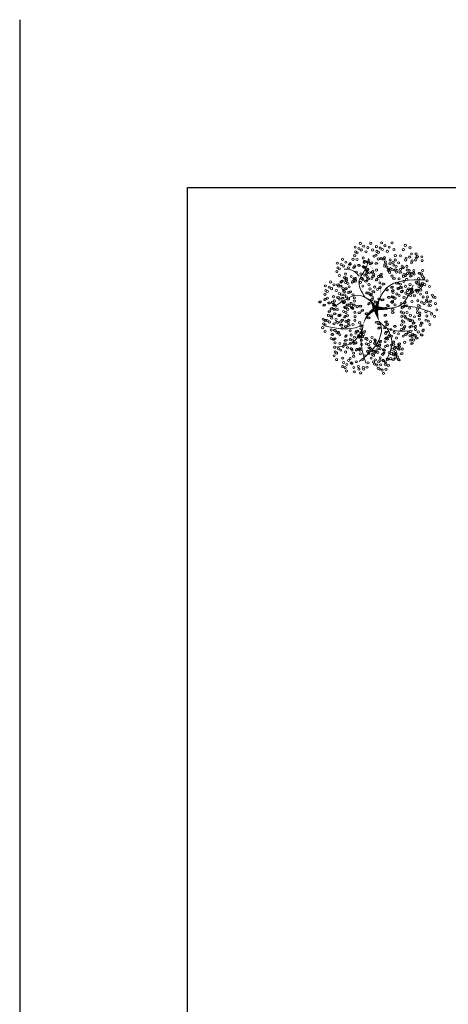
# Model space of a CAD drawing. Header units: millimetres. Extents: x 2152 to 2451, y 445 to 514.
# Tile 3 of 23: x 2152 to 2168, y 475 to 510. Entities that reach past the tile are written whole.
import ezdxf

# ---------------------------------------------------------------- set-up
doc = ezdxf.new("R2010")
doc.units = ezdxf.units.MM
doc.layers.add('01 - Vegetación', color=3, linetype='Continuous', lineweight=0)
doc.layers.add('Cotas', color=3, linetype='Continuous')

# ---------------------------------------------------------------- blocks, each defined once
blk = doc.blocks.new('17')
at = {"layer": '01 - Vegetación'}
for points in [[(4495.84, 1680.23, 1.33, 0.0221, 0.199177), (4489.97, 1684.48, 0.0221, 0.0221, 1.224983)], [(4496.02, 1680.23, 1.33, 0.0221, 0.286986), (4500.47, 1683.82, 0.0221, 0.0221, -1.494927)], [(4497.07, 1679.43, 0.133, 0.0221, 0.381476), (4512.91, 1682.47, 0.0221, 0.0221, -1.841687)], [(4496.02, 1679.76, 1.77, 0.0221, 0), (4491.39, 1678.53, 0.0221, 0.0221, 0)], [(4496.02, 1679.66, 1.77, 0.0221, 0), (4500.28, 1678.15, 0.0221, 0.0221, 0)], [(4496.4, 1679.85, 1.77, 0.0221, 0.074947), (4496.4, 1672.95, 0.0221, 0.0221, 0.762797)]]:
    blk.add_lwpolyline(points, format="xyseb", dxfattribs=at)
for points in [[(4490, 1684.47), (4488.83, 1687.51), (4489.5, 1699.09)], [(4487.73, 1684.98), (4483.44, 1688.25), (4481.42, 1694.81)], [(4497.83, 1680.19), (4501.11, 1685.48), (4497.33, 1694.81)], [(4508.5, 1685.98), (4510.45, 1688), (4511.21, 1691.78)], [(4490, 1684.47), (4482.94, 1685.23), (4475.36, 1683.47)], [(4491.39, 1678.53), (4489.02, 1677.58), (4485.46, 1677.92), (4475.87, 1685.99)], [(4500.47, 1683.82), (4506.92, 1685.99), (4511.46, 1683.47), (4515.25, 1682.46)], [(4491.39, 1678.53), (4489, 1675.9), (4487.73, 1665.57)], [(4496.57, 1678.43), (4497.07, 1670.86), (4505.15, 1665.32)], [(4497.07, 1679.43), (4503.89, 1675.65), (4507.17, 1660.78)], [(4488.74, 1675.4), (4484.7, 1673.64), (4475.11, 1676.16)], [(4497.07, 1670.11), (4496.82, 1665.57), (4494.55, 1658.01)]]:
    blk.add_spline(points, degree=3, dxfattribs=at)
blk = doc.blocks.new('16')
at = {"layer": '01 - Vegetación'}
h = blk.add_hatch(color=40, dxfattribs=at)
h.set_gradient(color1=(255, 191, 0), color2=(223, 255, 127), rotation=180, centered=1, tint=1, name='INVSPHERICAL')
edge = h.paths.add_edge_path()
edge.add_ellipse((4538.847, 1678.642), major_axis=(-0.0033, 0.0777), ratio=0.578492, start_angle=0, end_angle=360, ccw=False)
edge = h.paths.add_edge_path()
edge.add_ellipse((4538.961, 1678.487), major_axis=(-0.0349, 0.0695), ratio=0.578492, start_angle=0, end_angle=360, ccw=False)
edge = h.paths.add_edge_path()
edge.add_ellipse((4538.69, 1678.926), major_axis=(-0.0594, 0.0503), ratio=0.578492, start_angle=0, end_angle=360, ccw=False)
edge = h.paths.add_edge_path()
edge.add_ellipse((4538.676, 1678.266), major_axis=(-0.0033, 0.0777), ratio=0.578492, start_angle=0, end_angle=360, ccw=False)
edge = h.paths.add_edge_path()
edge.add_ellipse((4541.23, 1679.281), major_axis=(0.0274, 0.0728), ratio=0.578492, start_angle=0, end_angle=360, ccw=False)
edge = h.paths.add_edge_path()
edge.add_ellipse((4540.829, 1679.36), major_axis=(-0.0349, 0.0695), ratio=0.578492, start_angle=0, end_angle=360, ccw=False)
edge = h.paths.add_edge_path()
edge.add_ellipse((4541.174, 1679.607), major_axis=(-0.0349, 0.0695), ratio=0.578492, start_angle=0, end_angle=360, ccw=False)
edge = h.paths.add_edge_path()
edge.add_ellipse((4541.072, 1679.421), major_axis=(0.0274, 0.0728), ratio=0.578492, start_angle=0, end_angle=360, ccw=False)
edge = h.paths.add_edge_path()
edge.add_ellipse((4540.113, 1679.632), major_axis=(-0.0349, 0.0695), ratio=0.578492, start_angle=0, end_angle=360, ccw=False)
edge = h.paths.add_edge_path()
edge.add_ellipse((4540.279, 1679.843), major_axis=(-0.0349, 0.0695), ratio=0.578492, start_angle=0, end_angle=360, ccw=False)
edge = h.paths.add_edge_path()
edge.add_ellipse((4540.165, 1679.999), major_axis=(-0.0033, 0.0777), ratio=0.578492, start_angle=0, end_angle=360, ccw=False)
edge = h.paths.add_edge_path()
edge.add_ellipse((4540.499, 1679.956), major_axis=(-0.0033, 0.0777), ratio=0.578492, start_angle=0, end_angle=360, ccw=False)
edge = h.paths.add_edge_path()
edge.add_ellipse((4540.629, 1679.513), major_axis=(-0.0594, 0.0503), ratio=0.578492, start_angle=0, end_angle=360, ccw=False)
edge = h.paths.add_edge_path()
edge.add_ellipse((4540.551, 1680.278), major_axis=(0.0274, 0.0728), ratio=0.578492, start_angle=0, end_angle=360, ccw=False)
edge = h.paths.add_edge_path()
edge.add_ellipse((4539.201, 1679.744), major_axis=(-0.0033, 0.0777), ratio=0.578492, start_angle=0, end_angle=360, ccw=False)
edge = h.paths.add_edge_path()
edge.add_ellipse((4539.14, 1679.893), major_axis=(0.0274, 0.0728), ratio=0.578492, start_angle=0, end_angle=360, ccw=False)
edge = h.paths.add_edge_path()
edge.add_ellipse((4539.208, 1680.126), major_axis=(-0.0033, 0.0777), ratio=0.578492, start_angle=0, end_angle=360, ccw=False)
edge = h.paths.add_edge_path()
edge.add_ellipse((4538.979, 1680.681), major_axis=(-0.0594, 0.0503), ratio=0.578492, start_angle=0, end_angle=360, ccw=False)
edge = h.paths.add_edge_path()
edge.add_ellipse((4538.577, 1680.728), major_axis=(-0.0033, 0.0777), ratio=0.578492, start_angle=0, end_angle=360, ccw=False)
edge = h.paths.add_edge_path()
edge.add_ellipse((4538.926, 1680.033), major_axis=(0.0274, 0.0728), ratio=0.578492, start_angle=0, end_angle=360, ccw=False)
edge = h.paths.add_edge_path()
edge.add_ellipse((4538.95, 1679.842), major_axis=(0.0274, 0.0728), ratio=0.578492, start_angle=0, end_angle=360, ccw=False)
edge = h.paths.add_edge_path()
edge.add_ellipse((4538.621, 1680.191), major_axis=(-0.0349, 0.0695), ratio=0.578492, start_angle=0, end_angle=360, ccw=False)
edge = h.paths.add_edge_path()
edge.add_ellipse((4538.328, 1680.411), major_axis=(0.0274, 0.0728), ratio=0.578492, start_angle=0, end_angle=360, ccw=False)
edge = h.paths.add_edge_path()
edge.add_ellipse((4538.283, 1680.138), major_axis=(-0.0594, 0.0503), ratio=0.578492, start_angle=0, end_angle=360, ccw=False)
edge = h.paths.add_edge_path()
edge.add_ellipse((4538.32, 1679.993), major_axis=(-0.0594, 0.0503), ratio=0.578492, start_angle=0, end_angle=360, ccw=False)
edge = h.paths.add_edge_path()
edge.add_ellipse((4538.755, 1680.687), major_axis=(-0.0033, 0.0777), ratio=0.578492, start_angle=0, end_angle=360, ccw=False)
edge = h.paths.add_edge_path()
edge.add_ellipse((4538.834, 1681.261), major_axis=(-0.0349, 0.0695), ratio=0.578492, start_angle=0, end_angle=360, ccw=False)
edge = h.paths.add_edge_path()
edge.add_ellipse((4539.054, 1681.374), major_axis=(-0.0033, 0.0777), ratio=0.578492, start_angle=0, end_angle=360, ccw=False)
edge = h.paths.add_edge_path()
edge.add_ellipse((4539.147, 1681.076), major_axis=(-0.0594, 0.0503), ratio=0.578492, start_angle=0, end_angle=360, ccw=False)
edge = h.paths.add_edge_path()
edge.add_ellipse((4539.52, 1680.541), major_axis=(-0.0033, 0.0777), ratio=0.578492, start_angle=0, end_angle=360, ccw=False)
edge = h.paths.add_edge_path()
edge.add_ellipse((4539.459, 1680.689), major_axis=(0.0274, 0.0728), ratio=0.578492, start_angle=0, end_angle=360, ccw=False)
edge = h.paths.add_edge_path()
edge.add_ellipse((4539.527, 1680.923), major_axis=(-0.0033, 0.0777), ratio=0.578492, start_angle=0, end_angle=360, ccw=False)
edge = h.paths.add_edge_path()
edge.add_ellipse((4539.265, 1681.244), major_axis=(0.0274, 0.0728), ratio=0.578492, start_angle=0, end_angle=360, ccw=False)
edge = h.paths.add_edge_path()
edge.add_ellipse((4539.188, 1677.478), major_axis=(-0.0594, 0.0503), ratio=0.578492, start_angle=0, end_angle=360, ccw=False)
edge = h.paths.add_edge_path()
edge.add_ellipse((4539.473, 1678.19), major_axis=(0.0274, 0.0728), ratio=0.578492, start_angle=0, end_angle=360, ccw=False)
edge = h.paths.add_edge_path()
edge.add_ellipse((4540.696, 1678.325), major_axis=(0.0274, 0.0728), ratio=0.578492, start_angle=0, end_angle=360, ccw=False)
edge = h.paths.add_edge_path()
edge.add_ellipse((4540.33, 1678.305), major_axis=(-0.0033, 0.0777), ratio=0.578492, start_angle=0, end_angle=360, ccw=False)
edge = h.paths.add_edge_path()
edge.add_ellipse((4540.174, 1678.307), major_axis=(-0.0033, 0.0777), ratio=0.578492, start_angle=0, end_angle=360, ccw=False)
edge = h.paths.add_edge_path()
edge.add_ellipse((4540.488, 1677.717), major_axis=(-0.0594, 0.0503), ratio=0.578492, start_angle=0, end_angle=360, ccw=False)
edge = h.paths.add_edge_path()
edge.add_ellipse((4540.676, 1677.675), major_axis=(-0.0594, 0.0503), ratio=0.578492, start_angle=0, end_angle=360, ccw=False)
edge = h.paths.add_edge_path()
edge.add_ellipse((4539.469, 1677.341), major_axis=(-0.0033, 0.0777), ratio=0.578492, start_angle=0, end_angle=360, ccw=False)
edge = h.paths.add_edge_path()
edge.add_ellipse((4539.773, 1677.406), major_axis=(-0.0594, 0.0503), ratio=0.578492, start_angle=0, end_angle=360, ccw=False)
edge = h.paths.add_edge_path()
edge.add_ellipse((4539.631, 1677.23), major_axis=(-0.0349, 0.0695), ratio=0.578492, start_angle=0, end_angle=360, ccw=False)
edge = h.paths.add_edge_path()
edge.add_ellipse((4539.445, 1677.695), major_axis=(-0.0594, 0.0503), ratio=0.578492, start_angle=0, end_angle=360, ccw=False)
edge = h.paths.add_edge_path()
edge.add_ellipse((4542.676, 1679.136), major_axis=(-0.0033, 0.0777), ratio=0.578492, start_angle=0, end_angle=360, ccw=False)
edge = h.paths.add_edge_path()
edge.add_ellipse((4542.661, 1679.428), major_axis=(-0.0033, 0.0777), ratio=0.578492, start_angle=0, end_angle=360, ccw=False)
edge = h.paths.add_edge_path()
edge.add_ellipse((4542.742, 1679.554), major_axis=(-0.0033, 0.0777), ratio=0.578492, start_angle=0, end_angle=360, ccw=False)
edge = h.paths.add_edge_path()
edge.add_ellipse((4542.776, 1679.728), major_axis=(-0.0349, 0.0695), ratio=0.578492, start_angle=0, end_angle=360, ccw=False)
edge = h.paths.add_edge_path()
edge.add_ellipse((4542.477, 1679.745), major_axis=(0.0274, 0.0728), ratio=0.578492, start_angle=0, end_angle=360, ccw=False)
edge = h.paths.add_edge_path()
edge.add_ellipse((4542.578, 1680.02), major_axis=(0.0274, 0.0728), ratio=0.578492, start_angle=0, end_angle=360, ccw=False)
edge = h.paths.add_edge_path()
edge.add_ellipse((4542.466, 1680.268), major_axis=(-0.0349, 0.0695), ratio=0.578492, start_angle=0, end_angle=360, ccw=False)
edge = h.paths.add_edge_path()
edge.add_ellipse((4542.632, 1680.479), major_axis=(-0.0349, 0.0695), ratio=0.578492, start_angle=0, end_angle=360, ccw=False)
edge = h.paths.add_edge_path()
edge.add_ellipse((4542.359, 1679.577), major_axis=(-0.0594, 0.0503), ratio=0.578492, start_angle=0, end_angle=360, ccw=False)
edge = h.paths.add_edge_path()
edge.add_ellipse((4542.171, 1679.619), major_axis=(-0.0594, 0.0503), ratio=0.578492, start_angle=0, end_angle=360, ccw=False)
edge = h.paths.add_edge_path()
edge.add_ellipse((4542.246, 1679.328), major_axis=(-0.0594, 0.0503), ratio=0.578492, start_angle=0, end_angle=360, ccw=False)
edge = h.paths.add_edge_path()
edge.add_ellipse((4542.369, 1678.498), major_axis=(0.0274, 0.0728), ratio=0.578492, start_angle=0, end_angle=360, ccw=False)
edge = h.paths.add_edge_path()
edge.add_ellipse((4542.902, 1678.749), major_axis=(-0.0349, 0.0695), ratio=0.578492, start_angle=0, end_angle=360, ccw=False)
edge = h.paths.add_edge_path()
edge.add_ellipse((4542.925, 1678.897), major_axis=(-0.0349, 0.0695), ratio=0.578492, start_angle=0, end_angle=360, ccw=False)
edge = h.paths.add_edge_path()
edge.add_ellipse((4542.628, 1678.671), major_axis=(-0.0033, 0.0777), ratio=0.578492, start_angle=0, end_angle=360, ccw=False)
edge = h.paths.add_edge_path()
edge.add_ellipse((4542.11, 1678.896), major_axis=(-0.0349, 0.0695), ratio=0.578492, start_angle=0, end_angle=360, ccw=False)
edge = h.paths.add_edge_path()
edge.add_ellipse((4542.34, 1678.18), major_axis=(-0.0349, 0.0695), ratio=0.578492, start_angle=0, end_angle=360, ccw=False)
edge = h.paths.add_edge_path()
edge.add_ellipse((4538.137, 1679.191), major_axis=(-0.0349, 0.0695), ratio=0.578492, start_angle=0, end_angle=360, ccw=False)
edge = h.paths.add_edge_path()
edge.add_ellipse((4538.099, 1678.758), major_axis=(-0.0594, 0.0503), ratio=0.578492, start_angle=0, end_angle=360, ccw=False)
edge = h.paths.add_edge_path()
edge.add_ellipse((4537.796, 1678.552), major_axis=(0.0274, 0.0728), ratio=0.578492, start_angle=0, end_angle=360, ccw=False)
edge = h.paths.add_edge_path()
edge.add_ellipse((4537.776, 1678.277), major_axis=(-0.0033, 0.0777), ratio=0.578492, start_angle=0, end_angle=360, ccw=False)
edge = h.paths.add_edge_path()
edge.add_ellipse((4539.181, 1678.6), major_axis=(-0.0033, 0.0777), ratio=0.578492, start_angle=0, end_angle=360, ccw=False)
edge = h.paths.add_edge_path()
edge.add_ellipse((4538.502, 1678.968), major_axis=(-0.0594, 0.0503), ratio=0.578492, start_angle=0, end_angle=360, ccw=False)
edge = h.paths.add_edge_path()
edge.add_ellipse((4538.615, 1679.216), major_axis=(-0.0594, 0.0503), ratio=0.578492, start_angle=0, end_angle=360, ccw=False)
edge = h.paths.add_edge_path()
edge.add_ellipse((4538.188, 1679.557), major_axis=(-0.0033, 0.0777), ratio=0.578492, start_angle=0, end_angle=360, ccw=False)
edge = h.paths.add_edge_path()
edge.add_ellipse((4538.203, 1679.265), major_axis=(-0.0033, 0.0777), ratio=0.578492, start_angle=0, end_angle=360, ccw=False)
edge = h.paths.add_edge_path()
edge.add_ellipse((4538.285, 1679.391), major_axis=(-0.0033, 0.0777), ratio=0.578492, start_angle=0, end_angle=360, ccw=False)
edge = h.paths.add_edge_path()
edge.add_ellipse((4538.856, 1679.647), major_axis=(-0.0349, 0.0695), ratio=0.578492, start_angle=0, end_angle=360, ccw=False)
edge = h.paths.add_edge_path()
edge.add_ellipse((4538.272, 1678.751), major_axis=(0.0274, 0.0728), ratio=0.578492, start_angle=0, end_angle=360, ccw=False)
edge = h.paths.add_edge_path()
edge.add_ellipse((4540.863, 1678.985), major_axis=(0.0274, 0.0728), ratio=0.578492, start_angle=0, end_angle=360, ccw=False)
edge = h.paths.add_edge_path()
edge.add_ellipse((4540.823, 1678.811), major_axis=(-0.0349, 0.0695), ratio=0.578492, start_angle=0, end_angle=360, ccw=False)
edge = h.paths.add_edge_path()
edge.add_ellipse((4541.446, 1678.949), major_axis=(-0.0349, 0.0695), ratio=0.578492, start_angle=0, end_angle=360, ccw=False)
edge = h.paths.add_edge_path()
edge.add_ellipse((4540.434, 1680.393), major_axis=(-0.0033, 0.0777), ratio=0.578492, start_angle=0, end_angle=360, ccw=False)
edge = h.paths.add_edge_path()
edge.add_ellipse((4540.419, 1680.685), major_axis=(-0.0033, 0.0777), ratio=0.578492, start_angle=0, end_angle=360, ccw=False)
edge = h.paths.add_edge_path()
edge.add_ellipse((4539.773, 1680.547), major_axis=(-0.0349, 0.0695), ratio=0.578492, start_angle=0, end_angle=360, ccw=False)
edge = h.paths.add_edge_path()
edge.add_ellipse((4539.782, 1680.87), major_axis=(-0.0349, 0.0695), ratio=0.578492, start_angle=0, end_angle=360, ccw=False)
edge = h.paths.add_edge_path()
edge.add_ellipse((4539.668, 1681.126), major_axis=(0.0274, 0.0728), ratio=0.578492, start_angle=0, end_angle=360, ccw=False)
edge = h.paths.add_edge_path()
edge.add_ellipse((4540.336, 1681.276), major_axis=(0.0274, 0.0728), ratio=0.578492, start_angle=0, end_angle=360, ccw=False)
edge = h.paths.add_edge_path()
edge.add_ellipse((4540.381, 1681.413), major_axis=(-0.0349, 0.0695), ratio=0.578492, start_angle=0, end_angle=360, ccw=False)
edge = h.paths.add_edge_path()
edge.add_ellipse((4540.225, 1681.525), major_axis=(-0.0349, 0.0695), ratio=0.578492, start_angle=0, end_angle=360, ccw=False)
edge = h.paths.add_edge_path()
edge.add_ellipse((4540.009, 1681.424), major_axis=(-0.0033, 0.0777), ratio=0.578492, start_angle=0, end_angle=360, ccw=False)
edge = h.paths.add_edge_path()
edge.add_ellipse((4540.106, 1681.258), major_axis=(-0.0033, 0.0777), ratio=0.578492, start_angle=0, end_angle=360, ccw=False)
edge = h.paths.add_edge_path()
edge.add_ellipse((4540.036, 1680.989), major_axis=(-0.0594, 0.0503), ratio=0.578492, start_angle=0, end_angle=360, ccw=False)
edge = h.paths.add_edge_path()
edge.add_ellipse((4539.967, 1680.73), major_axis=(-0.0594, 0.0503), ratio=0.578492, start_angle=0, end_angle=360, ccw=False)
edge = h.paths.add_edge_path()
edge.add_ellipse((4541.92, 1680.217), major_axis=(-0.0033, 0.0777), ratio=0.578492, start_angle=0, end_angle=360, ccw=False)
edge = h.paths.add_edge_path()
edge.add_ellipse((4541.222, 1680.466), major_axis=(-0.0349, 0.0695), ratio=0.578492, start_angle=0, end_angle=360, ccw=False)
edge = h.paths.add_edge_path()
edge.add_ellipse((4541.387, 1680.676), major_axis=(-0.0349, 0.0695), ratio=0.578492, start_angle=0, end_angle=360, ccw=False)
edge = h.paths.add_edge_path()
edge.add_ellipse((4541.251, 1680.784), major_axis=(0.0274, 0.0728), ratio=0.578492, start_angle=0, end_angle=360, ccw=False)
edge = h.paths.add_edge_path()
edge.add_ellipse((4541.818, 1680.659), major_axis=(0.0274, 0.0728), ratio=0.578492, start_angle=0, end_angle=360, ccw=False)
edge = h.paths.add_edge_path()
edge.add_ellipse((4541.942, 1680.743), major_axis=(0.0274, 0.0728), ratio=0.578492, start_angle=0, end_angle=360, ccw=False)
edge = h.paths.add_edge_path()
edge.add_ellipse((4541.762, 1680.886), major_axis=(-0.0349, 0.0695), ratio=0.578492, start_angle=0, end_angle=360, ccw=False)
edge = h.paths.add_edge_path()
edge.add_ellipse((4541.592, 1681.082), major_axis=(-0.0033, 0.0777), ratio=0.578492, start_angle=0, end_angle=360, ccw=False)
edge = h.paths.add_edge_path()
edge.add_ellipse((4541.511, 1680.956), major_axis=(-0.0033, 0.0777), ratio=0.578492, start_angle=0, end_angle=360, ccw=False)
edge = h.paths.add_edge_path()
edge.add_ellipse((4541.775, 1680.201), major_axis=(-0.0594, 0.0503), ratio=0.578492, start_angle=0, end_angle=360, ccw=False)
edge = h.paths.add_edge_path()
edge.add_ellipse((4541.737, 1680.346), major_axis=(-0.0594, 0.0503), ratio=0.578492, start_angle=0, end_angle=360, ccw=False)
edge = h.paths.add_edge_path()
edge.add_ellipse((4541.843, 1679.118), major_axis=(-0.0594, 0.0503), ratio=0.578492, start_angle=0, end_angle=360, ccw=False)
edge = h.paths.add_edge_path()
edge.add_ellipse((4541.881, 1679.551), major_axis=(-0.0349, 0.0695), ratio=0.578492, start_angle=0, end_angle=360, ccw=False)
edge = h.paths.add_edge_path()
edge.add_ellipse((4542.015, 1679.29), major_axis=(-0.0349, 0.0695), ratio=0.578492, start_angle=0, end_angle=360, ccw=False)
edge = h.paths.add_edge_path()
edge.add_ellipse((4541.91, 1679.869), major_axis=(0.0274, 0.0728), ratio=0.578492, start_angle=0, end_angle=360, ccw=False)
edge = h.paths.add_edge_path()
edge.add_ellipse((4541.769, 1679.666), major_axis=(-0.0033, 0.0777), ratio=0.578492, start_angle=0, end_angle=360, ccw=False)
edge = h.paths.add_edge_path()
edge.add_ellipse((4539.676, 1679.115), major_axis=(-0.0033, 0.0777), ratio=0.578492, start_angle=0, end_angle=360, ccw=False)
edge = h.paths.add_edge_path()
edge.add_ellipse((4539.594, 1678.989), major_axis=(-0.0033, 0.0777), ratio=0.578492, start_angle=0, end_angle=360, ccw=False)
edge = h.paths.add_edge_path()
edge.add_ellipse((4539.898, 1679.531), major_axis=(-0.0033, 0.0777), ratio=0.578492, start_angle=0, end_angle=360, ccw=False)
edge = h.paths.add_edge_path()
edge.add_ellipse((4539.697, 1678.641), major_axis=(-0.0349, 0.0695), ratio=0.578492, start_angle=0, end_angle=360, ccw=False)
edge = h.paths.add_edge_path()
edge.add_ellipse((4539.398, 1678.691), major_axis=(-0.0349, 0.0695), ratio=0.578492, start_angle=0, end_angle=360, ccw=False)
edge = h.paths.add_edge_path()
edge.add_ellipse((4539.555, 1678.579), major_axis=(-0.0349, 0.0695), ratio=0.578492, start_angle=0, end_angle=360, ccw=False)
edge = h.paths.add_edge_path()
edge.add_ellipse((4540.714, 1679.167), major_axis=(0.0274, 0.0728), ratio=0.578492, start_angle=0, end_angle=360, ccw=False)
edge = h.paths.add_edge_path()
edge.add_ellipse((4540.549, 1681.79), major_axis=(-0.0349, 0.0695), ratio=0.578492, start_angle=0, end_angle=360, ccw=False)
edge = h.paths.add_edge_path()
edge.add_ellipse((4540.715, 1682.001), major_axis=(-0.0349, 0.0695), ratio=0.578492, start_angle=0, end_angle=360, ccw=False)
edge = h.paths.add_edge_path()
edge.add_ellipse((4540.848, 1681.741), major_axis=(-0.0349, 0.0695), ratio=0.578492, start_angle=0, end_angle=360, ccw=False)
edge = h.paths.add_edge_path()
edge.add_ellipse((4540.661, 1681.542), major_axis=(0.0274, 0.0728), ratio=0.578492, start_angle=0, end_angle=360, ccw=False)
edge = h.paths.add_edge_path()
edge.add_ellipse((4540.684, 1681.351), major_axis=(0.0274, 0.0728), ratio=0.578492, start_angle=0, end_angle=360, ccw=False)
edge = h.paths.add_edge_path()
edge.add_ellipse((4540.56, 1681.267), major_axis=(0.0274, 0.0728), ratio=0.578492, start_angle=0, end_angle=360, ccw=False)
edge = h.paths.add_edge_path()
edge.add_ellipse((4540.528, 1678.539), major_axis=(0.0274, 0.0728), ratio=0.578492, start_angle=0, end_angle=360, ccw=False)
edge = h.paths.add_edge_path()
edge.add_ellipse((4540.38, 1678.647), major_axis=(0.0274, 0.0728), ratio=0.578492, start_angle=0, end_angle=360, ccw=False)
edge = h.paths.add_edge_path()
edge.add_ellipse((4540.034, 1678.678), major_axis=(-0.0349, 0.0695), ratio=0.578492, start_angle=0, end_angle=360, ccw=False)
edge = h.paths.add_edge_path()
edge.add_ellipse((4540.944, 1678.493), major_axis=(0.0274, 0.0728), ratio=0.578492, start_angle=0, end_angle=360, ccw=False)
edge = h.paths.add_edge_path()
edge.add_ellipse((4541.625, 1678.77), major_axis=(-0.0349, 0.0695), ratio=0.578492, start_angle=0, end_angle=360, ccw=False)
edge = h.paths.add_edge_path()
edge.add_ellipse((4541.994, 1678.887), major_axis=(0.0274, 0.0728), ratio=0.578492, start_angle=0, end_angle=360, ccw=False)
edge = h.paths.add_edge_path()
edge.add_ellipse((4541.336, 1678.598), major_axis=(0.0274, 0.0728), ratio=0.578492, start_angle=0, end_angle=360, ccw=False)
edge = h.paths.add_edge_path()
edge.add_ellipse((4539.381, 1678.993), major_axis=(-0.0349, 0.0695), ratio=0.578492, start_angle=0, end_angle=360, ccw=False)
edge = h.paths.add_edge_path()
edge.add_ellipse((4540.938, 1681.079), major_axis=(-0.0033, 0.0777), ratio=0.578492, start_angle=0, end_angle=360, ccw=False)
edge = h.paths.add_edge_path()
edge.add_ellipse((4540.699, 1680.759), major_axis=(-0.0594, 0.0503), ratio=0.578492, start_angle=0, end_angle=360, ccw=False)
edge = h.paths.add_edge_path()
edge.add_ellipse((4540.908, 1680.857), major_axis=(-0.0349, 0.0695), ratio=0.578492, start_angle=0, end_angle=360, ccw=False)
edge = h.paths.add_edge_path()
edge.add_ellipse((4540.863, 1680.561), major_axis=(-0.0349, 0.0695), ratio=0.578492, start_angle=0, end_angle=360, ccw=False)
edge = h.paths.add_edge_path()
edge.add_ellipse((4540.564, 1680.61), major_axis=(-0.0349, 0.0695), ratio=0.578492, start_angle=0, end_angle=360, ccw=False)
edge = h.paths.add_edge_path()
edge.add_ellipse((4539.771, 1681.729), major_axis=(-0.0349, 0.0695), ratio=0.578492, start_angle=0, end_angle=360, ccw=False)
edge = h.paths.add_edge_path()
edge.add_ellipse((4540.968, 1678.302), major_axis=(0.0274, 0.0728), ratio=0.578492, start_angle=0, end_angle=360, ccw=False)
edge = h.paths.add_edge_path()
edge.add_ellipse((4541.908, 1678.227), major_axis=(-0.0033, 0.0777), ratio=0.578492, start_angle=0, end_angle=360, ccw=False)
edge = h.paths.add_edge_path()
edge.add_ellipse((4541.283, 1678.297), major_axis=(-0.0349, 0.0695), ratio=0.578492, start_angle=0, end_angle=360, ccw=False)
edge = h.paths.add_edge_path()
edge.add_ellipse((4541.463, 1678.333), major_axis=(-0.0349, 0.0695), ratio=0.578492, start_angle=0, end_angle=360, ccw=False)
edge = h.paths.add_edge_path()
edge.add_ellipse((4538.021, 1678.159), major_axis=(0.0274, 0.0728), ratio=0.578492, start_angle=0, end_angle=360, ccw=False)
edge = h.paths.add_edge_path()
edge.add_ellipse((4537.772, 1677.992), major_axis=(0.0274, 0.0728), ratio=0.578492, start_angle=0, end_angle=360, ccw=False)
edge = h.paths.add_edge_path()
edge.add_ellipse((4538.082, 1677.841), major_axis=(-0.0033, 0.0777), ratio=0.578492, start_angle=0, end_angle=360, ccw=False)
edge = h.paths.add_edge_path()
edge.add_ellipse((4538.572, 1677.966), major_axis=(-0.0349, 0.0695), ratio=0.578492, start_angle=0, end_angle=360, ccw=False)
edge = h.paths.add_edge_path()
edge.add_ellipse((4538.311, 1677.99), major_axis=(0.0274, 0.0728), ratio=0.578492, start_angle=0, end_angle=360, ccw=False)
edge = h.paths.add_edge_path()
edge.add_ellipse((4538.394, 1678.174), major_axis=(0.0274, 0.0728), ratio=0.578492, start_angle=0, end_angle=360, ccw=False)
edge = h.paths.add_edge_path()
edge.add_ellipse((4538.776, 1677.355), major_axis=(-0.0349, 0.0695), ratio=0.578492, start_angle=0, end_angle=360, ccw=False)
edge = h.paths.add_edge_path()
edge.add_ellipse((4538.597, 1677.319), major_axis=(-0.0349, 0.0695), ratio=0.578492, start_angle=0, end_angle=360, ccw=False)
edge = h.paths.add_edge_path()
edge.add_ellipse((4539.063, 1677.621), major_axis=(-0.0349, 0.0695), ratio=0.578492, start_angle=0, end_angle=360, ccw=False)
edge = h.paths.add_edge_path()
edge.add_ellipse((4539.033, 1676.828), major_axis=(0.0274, 0.0728), ratio=0.578492, start_angle=0, end_angle=360, ccw=False)
edge = h.paths.add_edge_path()
edge.add_ellipse((4539.009, 1677.162), major_axis=(0.0274, 0.0728), ratio=0.578492, start_angle=0, end_angle=360, ccw=False)
edge = h.paths.add_edge_path()
edge.add_ellipse((4538.885, 1677.078), major_axis=(0.0274, 0.0728), ratio=0.578492, start_angle=0, end_angle=360, ccw=False)
edge = h.paths.add_edge_path()
edge.add_ellipse((4539.054, 1677.298), major_axis=(-0.0349, 0.0695), ratio=0.578492, start_angle=0, end_angle=360, ccw=False)
edge = h.paths.add_edge_path()
edge.add_ellipse((4542.221, 1677.913), major_axis=(-0.0033, 0.0777), ratio=0.578492, start_angle=0, end_angle=360, ccw=False)
edge = h.paths.add_edge_path()
edge.add_ellipse((4542.451, 1677.771), major_axis=(-0.0349, 0.0695), ratio=0.578492, start_angle=0, end_angle=360, ccw=False)
edge = h.paths.add_edge_path()
edge.add_ellipse((4541.18, 1677.355), major_axis=(-0.0349, 0.0695), ratio=0.578492, start_angle=0, end_angle=360, ccw=False)
edge = h.paths.add_edge_path()
edge.add_ellipse((4541.671, 1678.102), major_axis=(-0.0033, 0.0777), ratio=0.578492, start_angle=0, end_angle=360, ccw=False)
edge = h.paths.add_edge_path()
edge.add_ellipse((4541.411, 1678.017), major_axis=(-0.0033, 0.0777), ratio=0.578492, start_angle=0, end_angle=360, ccw=False)
edge = h.paths.add_edge_path()
edge.add_ellipse((4542.075, 1677.637), major_axis=(-0.0594, 0.0503), ratio=0.578492, start_angle=0, end_angle=360, ccw=False)
edge = h.paths.add_edge_path()
edge.add_ellipse((4541.252, 1677.826), major_axis=(-0.0349, 0.0695), ratio=0.578492, start_angle=0, end_angle=360, ccw=False)
edge = h.paths.add_edge_path()
edge.add_ellipse((4541.596, 1676.853), major_axis=(-0.0033, 0.0777), ratio=0.578492, start_angle=0, end_angle=360, ccw=False)
edge = h.paths.add_edge_path()
edge.add_ellipse((4541.655, 1677.018), major_axis=(-0.0033, 0.0777), ratio=0.578492, start_angle=0, end_angle=360, ccw=False)
edge = h.paths.add_edge_path()
edge.add_ellipse((4542.033, 1677.371), major_axis=(-0.0349, 0.0695), ratio=0.578492, start_angle=0, end_angle=360, ccw=False)
edge = h.paths.add_edge_path()
edge.add_ellipse((4542.19, 1677.259), major_axis=(-0.0349, 0.0695), ratio=0.578492, start_angle=0, end_angle=360, ccw=False)
edge = h.paths.add_edge_path()
edge.add_ellipse((4542.168, 1676.931), major_axis=(0.0274, 0.0728), ratio=0.578492, start_angle=0, end_angle=360, ccw=False)
edge = h.paths.add_edge_path()
edge.add_ellipse((4542.176, 1677.433), major_axis=(-0.0349, 0.0695), ratio=0.578492, start_angle=0, end_angle=360, ccw=False)
edge = h.paths.add_edge_path()
edge.add_ellipse((4541.313, 1677.094), major_axis=(-0.0349, 0.0695), ratio=0.578492, start_angle=0, end_angle=360, ccw=False)
edge = h.paths.add_edge_path()
edge.add_ellipse((4541.359, 1677.391), major_axis=(-0.0349, 0.0695), ratio=0.578492, start_angle=0, end_angle=360, ccw=False)
edge = h.paths.add_edge_path()
edge.add_ellipse((4540.019, 1676.943), major_axis=(-0.0349, 0.0695), ratio=0.578492, start_angle=0, end_angle=360, ccw=False)
edge = h.paths.add_edge_path()
edge.add_ellipse((4539.641, 1676.826), major_axis=(0.0274, 0.0728), ratio=0.578492, start_angle=0, end_angle=360, ccw=False)
edge = h.paths.add_edge_path()
edge.add_ellipse((4539.262, 1676.754), major_axis=(-0.0594, 0.0503), ratio=0.578492, start_angle=0, end_angle=360, ccw=False)
edge = h.paths.add_edge_path()
edge.add_ellipse((4539.45, 1677.146), major_axis=(-0.0594, 0.0503), ratio=0.578492, start_angle=0, end_angle=360, ccw=False)
at = {"layer": '01 - Vegetación', "extrusion": (0, 0, -1)}
for centre, major_axis in [((4540.549, 1681.79), (-0.0349, 0.0695)), ((4540.715, 1682.001), (-0.0349, 0.0695)), ((4540.848, 1681.741), (-0.0349, 0.0695)), ((4538.834, 1681.261), (-0.0349, 0.0695)), ((4539.054, 1681.374), (-0.0033, 0.0777)), ((4539.771, 1681.729), (-0.0349, 0.0695)), ((4540.009, 1681.424), (-0.0033, 0.0777)), ((4540.106, 1681.258), (-0.0033, 0.0777)), ((4540.225, 1681.525), (-0.0349, 0.0695)), ((4540.381, 1681.413), (-0.0349, 0.0695)), ((4539.527, 1680.923), (-0.0033, 0.0777)), ((4539.782, 1680.87), (-0.0349, 0.0695)), ((4540.908, 1680.857), (-0.0349, 0.0695)), ((4540.938, 1681.079), (-0.0033, 0.0777)), ((4541.511, 1680.956), (-0.0033, 0.0777)), ((4541.592, 1681.082), (-0.0033, 0.0777)), ((4541.762, 1680.886), (-0.0349, 0.0695)), ((4538.577, 1680.728), (-0.0033, 0.0777)), ((4538.755, 1680.687), (-0.0033, 0.0777)), ((4539.52, 1680.541), (-0.0033, 0.0777)), ((4539.773, 1680.547), (-0.0349, 0.0695)), ((4540.419, 1680.685), (-0.0033, 0.0777)), ((4540.434, 1680.393), (-0.0033, 0.0777)), ((4540.564, 1680.61), (-0.0349, 0.0695)), ((4540.863, 1680.561), (-0.0349, 0.0695)), ((4541.222, 1680.466), (-0.0349, 0.0695)), ((4541.387, 1680.676), (-0.0349, 0.0695)), ((4542.466, 1680.268), (-0.0349, 0.0695)), ((4542.632, 1680.479), (-0.0349, 0.0695)), ((4538.621, 1680.191), (-0.0349, 0.0695)), ((4539.201, 1679.744), (-0.0033, 0.0777)), ((4539.208, 1680.126), (-0.0033, 0.0777)), ((4540.165, 1679.999), (-0.0033, 0.0777)), ((4540.279, 1679.843), (-0.0349, 0.0695)), ((4540.499, 1679.956), (-0.0033, 0.0777)), ((4541.92, 1680.217), (-0.0033, 0.0777)), ((4542.776, 1679.728), (-0.0349, 0.0695)), ((4538.188, 1679.557), (-0.0033, 0.0777)), ((4538.203, 1679.265), (-0.0033, 0.0777)), ((4538.285, 1679.391), (-0.0033, 0.0777)), ((4538.856, 1679.647), (-0.0349, 0.0695)), ((4539.898, 1679.531), (-0.0033, 0.0777)), ((4540.113, 1679.632), (-0.0349, 0.0695)), ((4540.829, 1679.36), (-0.0349, 0.0695)), ((4541.174, 1679.607), (-0.0349, 0.0695)), ((4541.769, 1679.666), (-0.0033, 0.0777)), ((4541.881, 1679.551), (-0.0349, 0.0695)), ((4542.015, 1679.29), (-0.0349, 0.0695)), ((4542.661, 1679.428), (-0.0033, 0.0777)), ((4542.742, 1679.554), (-0.0033, 0.0777)), ((4538.137, 1679.191), (-0.0349, 0.0695)), ((4539.381, 1678.993), (-0.0349, 0.0695)), ((4539.594, 1678.989), (-0.0033, 0.0777)), ((4539.676, 1679.115), (-0.0033, 0.0777)), ((4540.823, 1678.811), (-0.0349, 0.0695)), ((4541.446, 1678.949), (-0.0349, 0.0695)), ((4541.625, 1678.77), (-0.0349, 0.0695)), ((4542.11, 1678.896), (-0.0349, 0.0695)), ((4542.676, 1679.136), (-0.0033, 0.0777)), ((4542.902, 1678.749), (-0.0349, 0.0695)), ((4542.925, 1678.897), (-0.0349, 0.0695)), ((4537.776, 1678.277), (-0.0033, 0.0777)), ((4538.676, 1678.266), (-0.0033, 0.0777)), ((4538.847, 1678.642), (-0.0033, 0.0777)), ((4538.961, 1678.487), (-0.0349, 0.0695)), ((4539.181, 1678.6), (-0.0033, 0.0777)), ((4539.398, 1678.691), (-0.0349, 0.0695)), ((4539.555, 1678.579), (-0.0349, 0.0695)), ((4539.697, 1678.641), (-0.0349, 0.0695)), ((4540.034, 1678.678), (-0.0349, 0.0695)), ((4540.174, 1678.307), (-0.0033, 0.0777)), ((4540.33, 1678.305), (-0.0033, 0.0777)), ((4541.283, 1678.297), (-0.0349, 0.0695)), ((4541.463, 1678.333), (-0.0349, 0.0695)), ((4541.908, 1678.227), (-0.0033, 0.0777)), ((4542.628, 1678.671), (-0.0033, 0.0777)), ((4538.082, 1677.841), (-0.0033, 0.0777)), ((4538.572, 1677.966), (-0.0349, 0.0695)), ((4541.252, 1677.826), (-0.0349, 0.0695)), ((4541.411, 1678.017), (-0.0033, 0.0777)), ((4541.671, 1678.102), (-0.0033, 0.0777)), ((4542.221, 1677.913), (-0.0033, 0.0777)), ((4542.34, 1678.18), (-0.0349, 0.0695)), ((4542.451, 1677.771), (-0.0349, 0.0695)), ((4538.597, 1677.319), (-0.0349, 0.0695)), ((4538.776, 1677.355), (-0.0349, 0.0695)), ((4539.054, 1677.298), (-0.0349, 0.0695)), ((4539.063, 1677.621), (-0.0349, 0.0695)), ((4539.469, 1677.341), (-0.0033, 0.0777)), ((4539.631, 1677.23), (-0.0349, 0.0695)), ((4541.18, 1677.355), (-0.0349, 0.0695)), ((4541.359, 1677.391), (-0.0349, 0.0695)), ((4542.033, 1677.371), (-0.0349, 0.0695)), ((4542.176, 1677.433), (-0.0349, 0.0695)), ((4542.19, 1677.259), (-0.0349, 0.0695)), ((4540.019, 1676.943), (-0.0349, 0.0695)), ((4541.313, 1677.094), (-0.0349, 0.0695)), ((4541.596, 1676.853), (-0.0033, 0.0777)), ((4541.655, 1677.018), (-0.0033, 0.0777))]:
    blk.add_ellipse(centre, major_axis=major_axis, ratio=0.578492, start_param=3.141593, end_param=9.424778, dxfattribs=at)
for centre, major_axis in [((4539.265, 1681.244), (0.0274, 0.0728)), ((4540.336, 1681.276), (0.0274, 0.0728)), ((4540.56, 1681.267), (0.0274, 0.0728)), ((4540.661, 1681.542), (0.0274, 0.0728)), ((4540.684, 1681.351), (0.0274, 0.0728)), ((4539.147, 1681.076), (-0.0594, 0.0503)), ((4539.668, 1681.126), (0.0274, 0.0728)), ((4540.036, 1680.989), (-0.0594, 0.0503)), ((4540.699, 1680.759), (-0.0594, 0.0503)), ((4541.251, 1680.784), (0.0274, 0.0728)), ((4541.942, 1680.743), (0.0274, 0.0728)), ((4538.328, 1680.411), (0.0274, 0.0728)), ((4538.979, 1680.681), (-0.0594, 0.0503)), ((4539.459, 1680.689), (0.0274, 0.0728)), ((4539.967, 1680.73), (-0.0594, 0.0503)), ((4540.551, 1680.278), (0.0274, 0.0728)), ((4541.737, 1680.346), (-0.0594, 0.0503)), ((4541.818, 1680.659), (0.0274, 0.0728)), ((4538.283, 1680.138), (-0.0594, 0.0503)), ((4538.32, 1679.993), (-0.0594, 0.0503)), ((4538.926, 1680.033), (0.0274, 0.0728)), ((4538.95, 1679.842), (0.0274, 0.0728)), ((4539.14, 1679.893), (0.0274, 0.0728)), ((4541.775, 1680.201), (-0.0594, 0.0503)), ((4541.91, 1679.869), (0.0274, 0.0728)), ((4542.477, 1679.745), (0.0274, 0.0728)), ((4542.578, 1680.02), (0.0274, 0.0728)), ((4540.629, 1679.513), (-0.0594, 0.0503)), ((4541.072, 1679.421), (0.0274, 0.0728)), ((4541.23, 1679.281), (0.0274, 0.0728)), ((4542.171, 1679.619), (-0.0594, 0.0503)), ((4542.246, 1679.328), (-0.0594, 0.0503)), ((4542.359, 1679.577), (-0.0594, 0.0503)), ((4538.099, 1678.758), (-0.0594, 0.0503)), ((4538.272, 1678.751), (0.0274, 0.0728)), ((4538.502, 1678.968), (-0.0594, 0.0503)), ((4538.615, 1679.216), (-0.0594, 0.0503)), ((4538.69, 1678.926), (-0.0594, 0.0503)), ((4540.714, 1679.167), (0.0274, 0.0728)), ((4540.863, 1678.985), (0.0274, 0.0728)), ((4541.843, 1679.118), (-0.0594, 0.0503)), ((4541.994, 1678.887), (0.0274, 0.0728)), ((4537.796, 1678.552), (0.0274, 0.0728)), ((4540.38, 1678.647), (0.0274, 0.0728)), ((4540.528, 1678.539), (0.0274, 0.0728)), ((4540.696, 1678.325), (0.0274, 0.0728)), ((4540.944, 1678.493), (0.0274, 0.0728)), ((4540.968, 1678.302), (0.0274, 0.0728)), ((4541.336, 1678.598), (0.0274, 0.0728)), ((4542.369, 1678.498), (0.0274, 0.0728)), ((4537.772, 1677.992), (0.0274, 0.0728)), ((4538.021, 1678.159), (0.0274, 0.0728)), ((4538.311, 1677.99), (0.0274, 0.0728)), ((4538.394, 1678.174), (0.0274, 0.0728)), ((4539.473, 1678.19), (0.0274, 0.0728)), ((4539.188, 1677.478), (-0.0594, 0.0503)), ((4539.445, 1677.695), (-0.0594, 0.0503)), ((4539.773, 1677.406), (-0.0594, 0.0503)), ((4540.488, 1677.717), (-0.0594, 0.0503)), ((4540.676, 1677.675), (-0.0594, 0.0503)), ((4542.075, 1677.637), (-0.0594, 0.0503)), ((4538.885, 1677.078), (0.0274, 0.0728)), ((4539.009, 1677.162), (0.0274, 0.0728)), ((4539.033, 1676.828), (0.0274, 0.0728)), ((4539.262, 1676.754), (-0.0594, 0.0503)), ((4539.45, 1677.146), (-0.0594, 0.0503)), ((4539.641, 1676.826), (0.0274, 0.0728)), ((4542.168, 1676.931), (0.0274, 0.0728))]:
    blk.add_ellipse(centre, major_axis=major_axis, ratio=0.578492, dxfattribs=at)
blk = doc.blocks.new('18')
at = {"color": 60}
for centre in [(4488.87, 1699.94), (4490.32, 1699.58), (4492.13, 1699.76), (4484.34, 1695.77), (4484.7, 1696.68), (4486.33, 1696.32), (4487.42, 1699.03), (4487.96, 1696.68), (4489.95, 1699.03), (4491.04, 1697.4), (4491.59, 1698.31), (4492.49, 1696.5), (4493.58, 1697.76), (4497.43, 1695.82), (4500.15, 1698.17), (4500.69, 1695.82), (4501.6, 1699.08), (4502.68, 1698.17), (4503.05, 1698.72), (4503.77, 1696.54), (4504.32, 1697.45), (4504.86, 1698.9), (4506.31, 1696.91), (4473.94, 1692.28), (4476.66, 1694.63), (4477.21, 1692.28), (4478.11, 1695.54), (4479.2, 1694.63), (4479.56, 1695.18), (4480.29, 1693), (4480.83, 1693.91), (4481.37, 1695.36), (4481.74, 1692.1), (4482.82, 1693.36), (4483.07, 1695.23), (4486.15, 1693.42), (4487.06, 1694.51), (4488.69, 1692.51), (4490.32, 1695.59), (4491.04, 1693.06), (4491.95, 1694.87), (4493.58, 1693.78), (4495.05, 1691.97), (4495.8, 1694.37), (4497.07, 1694.91), (4498.31, 1691.97), (4498.88, 1692.56), (4499.06, 1695.46), (4499.79, 1693.65), (4501.39, 1692.69), (4501.93, 1693.6), (4503.05, 1694.73), (4503.77, 1692.2), (4504.68, 1694.01), (4505.22, 1695.64), (4506.31, 1692.92), (4472.31, 1690.83), (4473.58, 1691.37), (4474.77, 1690.7), (4475.16, 1688.77), (4475.39, 1689.02), (4475.57, 1691.92), (4476.3, 1690.11), (4477.08, 1689.41), (4479.56, 1691.19), (4480.29, 1688.66), (4481.19, 1690.47), (4482.82, 1689.38), (4484.06, 1688.54), (4484.42, 1689.44), (4486.05, 1689.08), (4487.68, 1689.44), (4490.04, 1688.36), (4490.76, 1690.17), (4491.3, 1691.07), (4493.41, 1690.52), (4494.68, 1691.06), (4495.88, 1690.38), (4496.26, 1688.46), (4496.5, 1688.71), (4496.68, 1691.6), (4497.4, 1689.79), (4498.18, 1689.1), (4500.66, 1690.88), (4501.39, 1688.34), (4501.42, 1691.65), (4502.29, 1690.16), (4471.57, 1685.45), (4471.96, 1687.88), (4472.98, 1686.09), (4473.62, 1688.01), (4473.62, 1684.42), (4474.01, 1686.34), (4475.8, 1687.11), (4476.7, 1684.68), (4477.93, 1688.11), (4478.87, 1685.57), (4479.13, 1688.13), (4480.28, 1685.7), (4482.43, 1685.04), (4482.79, 1688), (4484.1, 1685.17), (4485.25, 1687.86), (4485.63, 1685.94), (4485.87, 1686.18), (4486.77, 1687.27), (4487.55, 1686.58), (4488.4, 1685.28), (4489.6, 1685.3), (4490.76, 1685.82), (4491.67, 1687.63), (4493.06, 1687.57), (4494.72, 1687.69), (4496.9, 1686.8), (4499.03, 1687.8), (4500.23, 1687.82), (4472.98, 1684.29), (4473.75, 1683.01), (4475.42, 1682.63), (4478.11, 1683.78), (4479, 1682.37), (4479.9, 1682.75), (4481.08, 1681.83), (4481.18, 1682.24), (4482.35, 1682.38), (4482.71, 1683.28), (4483.54, 1681.7), (4484.34, 1682.92), (4485.07, 1681.11), (4486.27, 1684.27), (4473.32, 1678.69), (4474.59, 1679.23), (4474.95, 1680.14), (4475.78, 1678.56), (4476.58, 1679.78), (4477.31, 1677.97), (4480.73, 1678.88), (4482.39, 1679.01), (4483.93, 1679.78), (4484.16, 1680.02), (4472.96, 1675.74), (4474.63, 1675.87), (4476.17, 1676.64), (4476.4, 1676.88), (4478.93, 1673.7), (4480.56, 1673.33), (4481.65, 1676.05), (4482.19, 1673.7), (4477.3, 1672.25), (4478.56, 1672.79), (4479.76, 1672.11), (4481.28, 1671.52), (4482.06, 1670.83)]:
    blk.add_circle(centre, 0.405, dxfattribs=at)
at = {"color": 62}
for centre in [(4508.79, 1693.6), (4510.24, 1694.51), (4511.33, 1693.6), (4511.69, 1694.15), (4512.42, 1691.97), (4512.96, 1692.88), (4513.51, 1694.33), (4514.96, 1692.34), (4504.45, 1689.8), (4505.71, 1690.35), (4506.08, 1691.25), (4507.71, 1690.89), (4508.43, 1689.08), (4509.34, 1691.25), (4511.69, 1690.16), (4513.33, 1689.44), (4513.87, 1691.07), (4514.96, 1688.35), (4507.53, 1687.99), (4510.06, 1687.09), (4512.42, 1687.63), (4477.2, 1681.39), (4478.65, 1681.03), (4480.46, 1681.21), (4472.67, 1677.23), (4473.03, 1678.13), (4474.66, 1677.77), (4475.75, 1680.49), (4476.29, 1678.13), (4478.29, 1680.49), (4478.65, 1677.04), (4479.37, 1678.86), (4479.92, 1679.76), (4480.82, 1677.95), (4481.91, 1679.22), (4471.4, 1676.68), (4474.48, 1674.87), (4475.39, 1675.96), (4477.02, 1673.97), (4479.37, 1674.51), (4480.28, 1676.32), (4481.91, 1675.23), (4481.98, 1675.16), (4483.43, 1676.06), (4484.51, 1675.16), (4484.88, 1675.7), (4485.6, 1673.53), (4486.15, 1674.43), (4486.69, 1675.88), (4488.14, 1673.89), (4477.63, 1671.36), (4478.9, 1671.9), (4479.26, 1672.8), (4480.71, 1669.54), (4480.89, 1672.44), (4481.61, 1670.63), (4482.52, 1672.8), (4484.88, 1671.72), (4486.51, 1670.99), (4487.05, 1672.62), (4488.14, 1669.91), (4483.25, 1668.64), (4485.6, 1669.18)]:
    blk.add_circle(centre, 0.405, dxfattribs=at)
at = {"color": 66}
for centre in [(4504.72, 1684.6), (4506.17, 1685.5), (4507.25, 1684.6), (4507.62, 1685.14), (4509.43, 1685.32), (4500.37, 1680.79), (4501.64, 1681.34), (4502, 1682.24), (4503.63, 1681.88), (4505.26, 1682.24), (4507.62, 1681.15), (4508.34, 1682.97), (4508.89, 1683.87), (4509.79, 1682.06), (4510.88, 1683.33), (4503.45, 1678.98), (4504.36, 1680.07), (4505.99, 1678.08), (4508.34, 1678.62), (4509.25, 1680.43), (4510.88, 1679.34), (4515.09, 1678.69), (4516.54, 1679.6), (4517.63, 1678.69), (4517.99, 1679.24), (4518.71, 1677.06), (4519.26, 1677.97), (4519.8, 1679.42), (4521.25, 1677.43), (4499, 1673.23), (4510.74, 1674.89), (4512.01, 1675.43), (4512.37, 1676.34), (4514, 1675.98), (4514.73, 1674.17), (4515.63, 1676.34), (4517.99, 1675.25), (4519.62, 1674.53), (4520.16, 1676.16), (4521.25, 1673.44), (4494.83, 1669.97), (4496.46, 1669.61), (4497.55, 1672.33), (4498.09, 1669.97), (4500.09, 1672.33), (4500.45, 1672.87), (4501.17, 1670.7), (4501.72, 1671.6), (4502.26, 1673.05), (4502.62, 1669.79), (4503.71, 1671.06), (4513.82, 1673.08), (4516.36, 1672.17), (4518.71, 1672.72), (4493.2, 1668.52), (4494.47, 1669.07), (4496.28, 1666.71), (4497.19, 1667.8), (4498.82, 1665.81), (4500.45, 1668.89), (4501.17, 1666.35), (4502.08, 1668.16), (4503.71, 1667.08)]:
    blk.add_circle(centre, 0.405, dxfattribs=at)
at = {"color": 64}
for centre in [(4512.18, 1684.48), (4514.9, 1686.83), (4515.45, 1684.48), (4516.35, 1687.74), (4517.44, 1686.83), (4517.8, 1687.37), (4518.53, 1685.2), (4519.07, 1686.11), (4519.61, 1687.56), (4521.06, 1685.56), (4510.55, 1683.03), (4511.82, 1683.57), (4513.63, 1681.22), (4513.81, 1684.11), (4514.54, 1682.3), (4517.8, 1683.39), (4518.53, 1680.86), (4519.43, 1682.67), (4519.98, 1684.3), (4521.06, 1681.58), (4516.17, 1680.31), (4489.93, 1669.91), (4491.38, 1669.55), (4493.19, 1669.73), (4485.4, 1665.74), (4485.76, 1666.65), (4487.39, 1666.29), (4488.48, 1669), (4489.02, 1666.65), (4491.01, 1669), (4492.1, 1667.37), (4492.65, 1668.28), (4493.55, 1666.47), (4494.64, 1667.74), (4484.13, 1665.2), (4487.21, 1663.39), (4488.12, 1664.48), (4489.75, 1662.48), (4491.38, 1665.56), (4492.1, 1663.03), (4493.01, 1664.84), (4494.43, 1662.83), (4494.64, 1663.75), (4495.88, 1663.74), (4496.96, 1662.83), (4497.33, 1663.38), (4498.59, 1662.11), (4499.14, 1663.56), (4490.08, 1659.03), (4491.35, 1659.57), (4491.71, 1660.48), (4493.34, 1660.12), (4494.06, 1658.31), (4494.97, 1660.48), (4497.33, 1659.39), (4498.05, 1661.2), (4498.96, 1658.67), (4499.5, 1660.3), (4500.59, 1661.57), (4493.16, 1657.22), (4495.69, 1656.31), (4498.05, 1656.86), (4500.59, 1657.58)]:
    blk.add_circle(centre, 0.405, dxfattribs=at)
at = {"color": 68}
for centre in [(4508.56, 1673.48), (4510.01, 1674.38), (4511.1, 1673.48), (4511.46, 1674.02), (4513.27, 1674.2), (4504.21, 1669.68), (4504.25, 1670.19), (4505.48, 1670.22), (4505.85, 1671.12), (4507.48, 1670.76), (4510.03, 1671.75), (4510.71, 1671.54), (4511.12, 1670.22), (4512.19, 1671.85), (4512.34, 1669.55), (4512.73, 1672.75), (4513.64, 1670.94), (4514.72, 1672.21), (4516.32, 1670.19), (4501.44, 1667.37), (4503.1, 1667.5), (4503.49, 1665.84), (4504.64, 1668.27), (4505.28, 1666.6), (4506.56, 1668.91), (4507.29, 1667.87), (4508.46, 1669.1), (4509.15, 1668.89), (4509.55, 1667.57), (4510.78, 1666.9), (4510.86, 1667.66), (4512.27, 1667.78), (4513.63, 1666), (4514.32, 1665.79), (4514.72, 1668.23), (4515.41, 1668.02), (4515.82, 1666.7), (4517.04, 1666.03), (4518.67, 1669.11), (4519.4, 1666.57), (4520.3, 1668.38), (4501.05, 1664.94), (4501.66, 1662.6), (4502.46, 1665.58), (4502.46, 1663.79), (4503.1, 1663.92), (4503.1, 1663.5), (4503.23, 1662.51), (4504.19, 1662.6), (4504.55, 1663.14), (4504.9, 1662.12), (4505.82, 1661.87), (4506.18, 1664.17), (4506.37, 1663.32), (4507.59, 1663.27), (4508.48, 1661.86), (4509.3, 1665.01), (4509.38, 1662.25), (4510.71, 1665.14), (4514.47, 1661.91), (4514.72, 1664.47), (4515.56, 1664.14), (4515.88, 1662.04), (4515.95, 1663.8), (4516.97, 1664.26), (4497.31, 1658.79), (4498.57, 1659.34), (4498.94, 1660.24), (4500.57, 1659.88), (4502.2, 1660.24), (4504.55, 1659.16), (4505.28, 1660.97), (4506.73, 1660.06), (4507.82, 1661.33), (4510.66, 1661.74), (4500.39, 1656.98), (4501.29, 1658.07)]:
    blk.add_circle(centre, 0.405, dxfattribs=at)
at = {"layer": '01 - Vegetación', "xscale": 7.5, "yscale": 7.5, "zscale": 7.5}
blk.add_blockref('16', (-29556.67, -10914.05), dxfattribs=at)
at = {"layer": '01 - Vegetación'}
blk.add_blockref('17', (0, 0), dxfattribs=at)

msp = doc.modelspace()

# ---------------------------------------------------------------- linework, layer by layer
at = {"layer": 'Cotas', "color": 0}
msp.add_line((2152.288, 510.418), (2152.288, 444.556), dxfattribs=at)
msp.add_lwpolyline([(2158.288, 504.418), (2233.869, 504.418), (2233.869, 450.556), (2158.288, 450.556)], close=True, dxfattribs=at)

# ---------------------------------------------------------------- block references
at = {"layer": '01 - Vegetación', "xscale": 0.09363903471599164, "yscale": 0.09363903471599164, "zscale": 0.09363903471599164, "rotation": 90}
msp.add_blockref('18', (2322.309, 79.071), dxfattribs=at)

doc.saveas('drawing.dxf')
